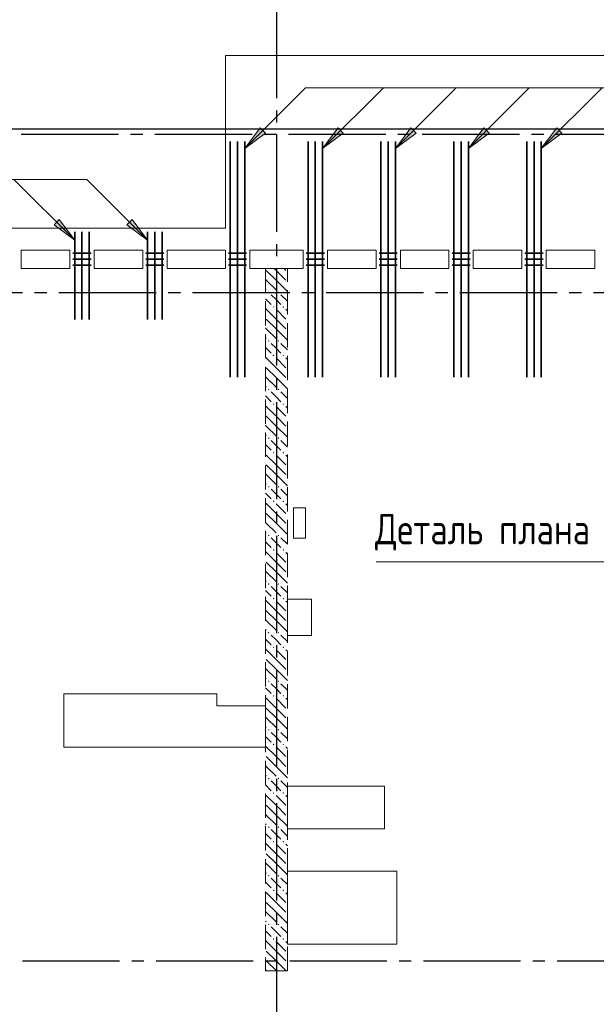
# Model space of a CAD drawing. Header units: millimetres. Extents: x 0 to 61017, y 0 to 42000.
# Tile 6 of 21: x 11688 to 16432, y 28446 to 36546. Entities that reach past the tile are written whole.
import ezdxf

# ---------------------------------------------------------------- set-up
doc = ezdxf.new("R2010")
doc.units = ezdxf.units.MM
doc.linetypes.add('______2', pattern=[270, 200, -70])
doc.linetypes.add('______5', pattern=[1100, 800, -100, 100, -100])
for name, color, linetype, lineweight in [('S1 Стержни арматуры фон', 7, 'Continuous', 25), ('Standard', 7, 'Continuous', 25), ('Оси', 40, '______5', 18), ('Позиционная метка номер позиции', 7, 'Continuous', 13), ('Поперечное армирование AW фон', 7, 'Continuous', 25), ('Примечания', 7, 'Continuous', 25)]:
    doc.layers.add(name, color=color, linetype=linetype, lineweight=lineweight)
doc.layers.add('ЖБ Перекрытие верхний уровень', color=7, linetype='Continuous', lineweight=25, true_color=0xe0e0ff)
doc.layers.add('ЖБ Стена верхний уровень', color=7, linetype='Continuous', lineweight=25, true_color=0x006e00)
doc.styles.add('GOST 2.304-81', font='txt')

msp = doc.modelspace()

# ---------------------------------------------------------------- hatches: boundary and pattern name
at = {"layer": 'ЖБ Стена верхний уровень', "linetype": 'Continuous', "lineweight": 18, "transparency": 33554687}
for points in [[(13730.5, 34303.1), (13737, 34309.6), (13743.5, 34303.1), (13737, 34296.6)], [(13810.5, 34303.1), (13816.9, 34309.6), (13823.4, 34303.1), (13816.9, 34296.6)], [(13770.5, 34183.1), (13777, 34189.6), (13783.5, 34183.1), (13777, 34176.6)], [(13850.5, 34183.1), (13857, 34189.6), (13863.5, 34183.1), (13857, 34176.6)], [(13730.5, 33903.1), (13737, 33909.6), (13743.5, 33903.1), (13737, 33896.6)], [(13810.5, 33903.1), (13816.9, 33909.6), (13823.4, 33903.1), (13816.9, 33896.6)], [(13770.5, 33783.1), (13777, 33789.6), (13783.5, 33783.1), (13777, 33776.6)], [(13850.5, 33783.1), (13857, 33789.6), (13863.5, 33783.1), (13857, 33776.6)], [(13730.5, 33503.1), (13737, 33509.6), (13743.5, 33503.1), (13737, 33496.6)], [(13810.5, 33503.1), (13816.9, 33509.6), (13823.4, 33503.1), (13816.9, 33496.6)], [(13770.5, 33383.1), (13777, 33389.6), (13783.5, 33383.1), (13777, 33376.6)], [(13850.5, 33383.1), (13857, 33389.6), (13863.5, 33383.1), (13857, 33376.6)], [(13730.5, 33103.1), (13737, 33109.6), (13743.5, 33103.1), (13737, 33096.6)], [(13810.5, 33103.1), (13816.9, 33109.6), (13823.4, 33103.1), (13816.9, 33096.6)], [(13770.5, 32983.1), (13777, 32989.6), (13783.5, 32983.1), (13777, 32976.6)], [(13850.5, 32983.1), (13857, 32989.6), (13863.5, 32983.1), (13857, 32976.6)], [(13730.5, 32703.1), (13737, 32709.6), (13743.5, 32703.1), (13737, 32696.6)], [(13810.5, 32703.1), (13816.9, 32709.6), (13823.4, 32703.1), (13816.9, 32696.6)], [(13770.5, 32583.1), (13777, 32589.6), (13783.5, 32583.1), (13777, 32576.6)], [(13850.5, 32583.1), (13857, 32589.6), (13863.5, 32583.1), (13857, 32576.6)], [(13730.5, 32303.1), (13737, 32309.6), (13743.5, 32303.1), (13737, 32296.6)], [(13810.5, 32303.1), (13816.9, 32309.6), (13823.4, 32303.1), (13816.9, 32296.6)], [(13770.5, 32183.1), (13777, 32189.6), (13783.5, 32183.1), (13777, 32176.6)], [(13850.5, 32183.1), (13857, 32189.6), (13863.5, 32183.1), (13857, 32176.6)], [(13730.5, 31903.1), (13737, 31909.6), (13743.5, 31903.1), (13737, 31896.6)], [(13810.5, 31903.1), (13816.9, 31909.6), (13823.4, 31903.1), (13816.9, 31896.6)], [(13770.5, 31783.1), (13777, 31789.6), (13783.5, 31783.1), (13777, 31776.6)], [(13850.5, 31783.1), (13857, 31789.6), (13863.5, 31783.1), (13857, 31776.6)], [(13730.5, 31503.1), (13737, 31509.6), (13743.5, 31503.1), (13737, 31496.6)], [(13810.5, 31503.1), (13816.9, 31509.6), (13823.4, 31503.1), (13816.9, 31496.6)], [(13770.5, 31383.1), (13777, 31389.6), (13783.5, 31383.1), (13777, 31376.6)], [(13850.5, 31383.1), (13857, 31389.6), (13863.5, 31383.1), (13857, 31376.6)], [(13730.5, 31103.1), (13737, 31109.6), (13743.5, 31103.1), (13737, 31096.6)], [(13810.5, 31103.1), (13816.9, 31109.6), (13823.4, 31103.1), (13816.9, 31096.6)], [(13770.5, 30983.1), (13777, 30989.6), (13783.5, 30983.1), (13777, 30976.6)], [(13850.5, 30983.1), (13857, 30989.6), (13863.5, 30983.1), (13857, 30976.6)], [(13730.5, 30703.1), (13737, 30709.6), (13743.5, 30703.1), (13737, 30696.6)], [(13810.5, 30703.1), (13816.9, 30709.6), (13823.4, 30703.1), (13816.9, 30696.6)], [(13770.5, 30583.1), (13777, 30589.6), (13783.5, 30583.1), (13777, 30576.6)], [(13850.5, 30583.1), (13857, 30589.6), (13863.5, 30583.1), (13857, 30576.6)], [(13730.5, 30303.1), (13737, 30309.6), (13743.5, 30303.1), (13737, 30296.6)], [(13810.5, 30303.1), (13816.9, 30309.6), (13823.4, 30303.1), (13816.9, 30296.6)], [(13770.5, 30183.1), (13777, 30189.6), (13783.5, 30183.1), (13777, 30176.6)], [(13850.5, 30183.1), (13857, 30189.6), (13863.5, 30183.1), (13857, 30176.6)], [(13730.5, 29903.1), (13737, 29909.6), (13743.5, 29903.1), (13737, 29896.6)], [(13810.5, 29903.1), (13816.9, 29909.6), (13823.4, 29903.1), (13816.9, 29896.6)], [(13770.5, 29783.1), (13777, 29789.6), (13783.5, 29783.1), (13777, 29776.6)], [(13850.5, 29783.1), (13857, 29789.6), (13863.5, 29783.1), (13857, 29776.6)], [(13730.5, 29503.1), (13737, 29509.6), (13743.5, 29503.1), (13737, 29496.6)], [(13810.5, 29503.1), (13816.9, 29509.6), (13823.4, 29503.1), (13816.9, 29496.6)], [(13770.5, 29383.1), (13777, 29389.6), (13783.5, 29383.1), (13777, 29376.6)], [(13850.5, 29383.1), (13857, 29389.6), (13863.5, 29383.1), (13857, 29376.6)], [(13730.5, 29103.1), (13737, 29109.6), (13743.5, 29103.1), (13737, 29096.6)], [(13810.5, 29103.1), (13816.9, 29109.6), (13823.4, 29103.1), (13816.9, 29096.6)], [(13770.5, 28983.1), (13777, 28989.6), (13783.5, 28983.1), (13777, 28976.6)], [(13850.5, 28983.1), (13857, 28989.6), (13863.5, 28983.1), (13857, 28976.6)]]:
    msp.add_hatch(color=7, dxfattribs=at).paths.add_polyline_path(points, flags=16)
at = {"layer": 'Позиционная метка номер позиции', "linetype": 'Continuous', "lineweight": 13, "transparency": 33554687}
for points in [[(13709.7, 35613.3), (13540, 35486), (13667.3, 35655.7)], [(14349.7, 35613.3), (14180, 35486), (14307.3, 35655.7)], [(14949.7, 35613.3), (14780, 35486), (14907.3, 35655.7)], [(15549.7, 35613.3), (15380, 35486), (15507.3, 35655.7)], [(16149.7, 35613.3), (15980, 35486), (16107.3, 35655.7)], [(12012.7, 34901.6), (12140, 34731.9), (11970.3, 34859.2)], [(12612.7, 34901.6), (12740, 34731.9), (12570.3, 34859.2)], [(12612.7, 34901.6), (12740, 34731.9), (12570.3, 34859.2)], [(12612.7, 34901.6), (12740, 34731.9), (12570.3, 34859.2)]]:
    msp.add_hatch(color=7, dxfattribs=at).paths.add_polyline_path(points, flags=16)

# ---------------------------------------------------------------- linework, layer by layer
at = {"layer": 'S1 Стержни арматуры фон', "color": 7, "linetype": 'Continuous', "lineweight": 35, "transparency": 33554687}
for p, q in [((13420, 35544), (13420, 33606)), ((13420, 35544), (13420, 33606)), ((13480, 35544), (13480, 33606)), ((13480, 35544), (13480, 33606)), ((13540, 35544), (13540, 33606)), ((13540, 35544), (13540, 33606)), ((14060, 35544), (14060, 33606)), ((14060, 35544), (14060, 33606)), ((14120, 35544), (14120, 33606)), ((14120, 35544), (14120, 33606)), ((14180, 35544), (14180, 33606)), ((14180, 35544), (14180, 33606)), ((14660, 35544), (14660, 33606)), ((14660, 35544), (14660, 33606)), ((14720, 35544), (14720, 33606)), ((14720, 35544), (14720, 33606)), ((14780, 35544), (14780, 33606)), ((14780, 35544), (14780, 33606)), ((15260, 35544), (15260, 33606)), ((15260, 35544), (15260, 33606)), ((15320, 35544), (15320, 33606)), ((15320, 35544), (15320, 33606)), ((15380, 35544), (15380, 33606)), ((15380, 35544), (15380, 33606)), ((15860, 35544), (15860, 33606)), ((15860, 35544), (15860, 33606)), ((15920, 35544), (15920, 33606)), ((15920, 35544), (15920, 33606)), ((15980, 35544), (15980, 33606)), ((15980, 35544), (15980, 33606)), ((12140, 34800), (12140, 34080)), ((12200, 34800), (12200, 34080)), ((12260, 34800), (12260, 34080)), ((12740, 34800), (12740, 34080)), ((12800, 34800), (12800, 34080)), ((12860, 34800), (12860, 34080))]:
    msp.add_line(p, q, dxfattribs=at)
at = {"layer": 'Standard', "color": 254, "linetype": 'Continuous', "lineweight": 25, "true_color": 0xc4c4ff, "transparency": 33554687}
msp.add_lwpolyline([(7025, 19800), (49780, 19800), (49780, 35644), (7025, 35644), (7025, 19800)], dxfattribs=at)
at = {"layer": 'ЖБ Перекрытие верхний уровень', "color": 7, "linetype": 'Continuous', "lineweight": 18, "transparency": 33554687}
for p, q in [((22060, 36250), (13380, 36250)), ((13380, 36250), (13380, 34830)), ((13380, 34830), (7100, 34830)), ((11700, 34650), (12100, 34650)), ((11700, 34500), (11700, 34650)), ((12100, 34650), (12100, 34500)), ((12300, 34500), (12300, 34650)), ((12300, 34650), (12700, 34650)), ((12700, 34650), (12700, 34500)), ((12900, 34650), (13380, 34650)), ((12900, 34500), (12900, 34650)), ((13380, 34650), (13380, 34500)), ((13580, 34500), (13580, 34650)), ((13580, 34650), (14020, 34650)), ((14020, 34650), (14020, 34500)), ((14220, 34650), (14620, 34650)), ((14220, 34500), (14220, 34650)), ((14620, 34650), (14620, 34500)), ((14820, 34500), (14820, 34650)), ((14820, 34650), (15220, 34650)), ((15220, 34650), (15220, 34500)), ((15420, 34650), (15820, 34650)), ((15420, 34500), (15420, 34650)), ((15820, 34650), (15820, 34500)), ((16020, 34500), (16020, 34650)), ((16020, 34650), (16420, 34650)), ((16420, 34650), (16420, 34500)), ((12100, 34500), (11700, 34500)), ((12700, 34500), (12300, 34500)), ((13380, 34500), (12900, 34500)), ((13710, 34500), (13580, 34500)), ((14020, 34500), (13710, 34500)), ((14620, 34500), (14220, 34500)), ((15220, 34500), (14820, 34500)), ((15820, 34500), (15420, 34500)), ((16420, 34500), (16020, 34500)), ((14040, 32530), (13940, 32530)), ((13940, 32530), (13940, 32280)), ((14040, 32280), (14040, 32530)), ((13940, 32280), (14040, 32280)), ((14090, 31780), (13890, 31780)), ((13890, 31780), (13890, 31480)), ((14090, 31480), (14090, 31780)), ((13890, 31480), (14090, 31480)), ((13310, 31000), (12050, 31000)), ((12050, 31000), (12050, 30560)), ((13310, 30900), (13310, 31000)), ((13710, 30900), (13310, 30900)), ((13710, 30560), (13710, 30900)), ((12050, 30560), (13310, 30560)), ((13310, 30560), (13710, 30560)), ((14690, 30240), (13890, 30240)), ((13890, 30240), (13890, 29890)), ((14690, 29890), (14690, 30240)), ((13890, 29890), (14690, 29890)), ((14790, 29540), (13890, 29540)), ((13890, 29540), (13890, 28940)), ((14790, 28940), (14790, 29540)), ((13890, 28940), (14790, 28940))]:
    msp.add_line(p, q, dxfattribs=at)
at = {"layer": 'ЖБ Стена верхний уровень', "color": 251, "linetype": '______2', "lineweight": 13, "true_color": 0x656565, "transparency": 33554687}
for p, q in [((13710, 34500), (13710, 28720)), ((13890, 34500), (13710, 34500)), ((13890, 28720), (13890, 34500)), ((13710, 28720), (13890, 28720))]:
    msp.add_line(p, q, dxfattribs=at)
at = {"layer": 'ЖБ Стена верхний уровень', "color": 9, "linetype": 'Continuous', "lineweight": 18, "true_color": 0xc7c7c7, "transparency": 33554687}
for p, q in [((13716.9, 34483.1), (13797, 34403.1)), ((13797, 34483.1), (13780.1, 34500)), ((13797, 34483.1), (13877, 34403.1)), ((13860.1, 34500), (13877, 34483.1)), ((13716.9, 34403.1), (13710, 34410.1)), ((13716.9, 34403.1), (13797, 34323.1)), ((13797, 34403.1), (13890, 34310.1)), ((13710, 34330.1), (13716.9, 34323.1)), ((13797, 34243.1), (13757, 34283.1)), ((13837, 34283.1), (13890, 34230.1)), ((13710, 34250.1), (13757, 34203.1)), ((13837, 34203.1), (13797, 34243.1)), ((13797, 34083.1), (13710, 34170.1)), ((13797, 34163.1), (13877, 34083.1)), ((13877, 34163.1), (13890, 34150.1)), ((13716.9, 34083.1), (13797, 34003.1)), ((13797, 34083.1), (13877, 34003.1)), ((13716.9, 34003.1), (13710, 34010.1)), ((13716.9, 34003.1), (13797, 33923.1)), ((13797, 34003.1), (13890, 33910.1)), ((13710, 33930.1), (13716.9, 33923.1)), ((13797, 33843.1), (13757, 33883.1)), ((13837, 33883.1), (13890, 33830.1)), ((13710, 33850.1), (13757, 33803.1)), ((13837, 33803.1), (13797, 33843.1)), ((13797, 33683.1), (13710, 33770.1)), ((13797, 33763.1), (13877, 33683.1)), ((13877, 33763.1), (13890, 33750.1)), ((13716.9, 33683.1), (13797, 33603.1)), ((13797, 33683.1), (13877, 33603.1)), ((13716.9, 33603.1), (13710, 33610.1)), ((13716.9, 33603.1), (13797, 33523.1)), ((13797, 33603.1), (13890, 33510.1)), ((13710, 33530.1), (13716.9, 33523.1)), ((13797, 33443.1), (13757, 33483.1)), ((13837, 33483.1), (13890, 33430.1)), ((13710, 33450.1), (13757, 33403.1)), ((13837, 33403.1), (13797, 33443.1)), ((13797, 33283.1), (13710, 33370.1)), ((13797, 33363.1), (13877, 33283.1)), ((13877, 33363.1), (13890, 33350.1)), ((13716.9, 33203.1), (13710, 33210.1)), ((13716.9, 33283.1), (13797, 33203.1)), ((13797, 33283.1), (13877, 33203.1)), ((13710, 33130.1), (13716.9, 33123.1)), ((13716.9, 33203.1), (13797, 33123.1)), ((13797, 33203.1), (13890, 33110.1)), ((13710, 33050.1), (13757, 33003.1)), ((13797, 33043.1), (13757, 33083.1)), ((13837, 33083.1), (13890, 33030.1)), ((13797, 32883.1), (13710, 32970.1)), ((13837, 33003.1), (13797, 33043.1)), ((13797, 32963.1), (13877, 32883.1)), ((13877, 32963.1), (13890, 32950.1)), ((13716.9, 32803.1), (13710, 32810.1)), ((13716.9, 32883.1), (13797, 32803.1)), ((13797, 32883.1), (13877, 32803.1)), ((13710, 32730.1), (13716.9, 32723.1)), ((13716.9, 32803.1), (13797, 32723.1)), ((13797, 32803.1), (13890, 32710.1)), ((13710, 32650.1), (13757, 32603.1)), ((13797, 32643.1), (13757, 32683.1)), ((13837, 32603.1), (13797, 32643.1)), ((13837, 32683.1), (13890, 32630.1)), ((13797, 32483.1), (13710, 32570.1)), ((13797, 32563.1), (13877, 32483.1)), ((13877, 32563.1), (13890, 32550.1)), ((13716.9, 32483.1), (13797, 32403.1)), ((13797, 32483.1), (13877, 32403.1)), ((13716.9, 32403.1), (13710, 32410.1)), ((13716.9, 32403.1), (13797, 32323.1)), ((13797, 32403.1), (13890, 32310.1)), ((13710, 32330.1), (13716.9, 32323.1)), ((13710, 32250.1), (13757, 32203.1)), ((13797, 32243.1), (13757, 32283.1)), ((13837, 32203.1), (13797, 32243.1)), ((13837, 32283.1), (13890, 32230.1)), ((13797, 32083.1), (13710, 32170.1)), ((13797, 32163.1), (13877, 32083.1)), ((13877, 32163.1), (13890, 32150.1)), ((13716.9, 32083.1), (13797, 32003.1)), ((13797, 32083.1), (13877, 32003.1)), ((13716.9, 32003.1), (13710, 32010.1)), ((13716.9, 32003.1), (13797, 31923.1)), ((13797, 32003.1), (13890, 31910.1)), ((13710, 31930.1), (13716.9, 31923.1)), ((13710, 31850.1), (13757, 31803.1)), ((13797, 31843.1), (13757, 31883.1)), ((13837, 31803.1), (13797, 31843.1)), ((13837, 31883.1), (13890, 31830.1)), ((13797, 31683.1), (13710, 31770.1)), ((13797, 31763.1), (13877, 31683.1)), ((13877, 31763.1), (13890, 31750.1)), ((13716.9, 31683.1), (13797, 31603.1)), ((13797, 31683.1), (13877, 31603.1)), ((13716.9, 31603.1), (13710, 31610.1)), ((13716.9, 31603.1), (13797, 31523.1)), ((13797, 31603.1), (13890, 31510.1)), ((13710, 31530.1), (13716.9, 31523.1)), ((13710, 31450.1), (13757, 31403.1)), ((13797, 31443.1), (13757, 31483.1)), ((13837, 31403.1), (13797, 31443.1)), ((13837, 31483.1), (13890, 31430.1)), ((13797, 31283.1), (13710, 31370.1)), ((13797, 31363.1), (13877, 31283.1)), ((13877, 31363.1), (13890, 31350.1)), ((13716.9, 31283.1), (13797, 31203.1)), ((13797, 31283.1), (13877, 31203.1)), ((13716.9, 31203.1), (13710, 31210.1)), ((13716.9, 31203.1), (13797, 31123.1)), ((13797, 31203.1), (13890, 31110.1)), ((13710, 31130.1), (13716.9, 31123.1)), ((13710, 31050.1), (13757, 31003.1)), ((13797, 31043.1), (13757, 31083.1)), ((13837, 31003.1), (13797, 31043.1)), ((13837, 31083.1), (13890, 31030.1)), ((13797, 30883.1), (13710, 30970.1)), ((13797, 30963.1), (13877, 30883.1)), ((13877, 30963.1), (13890, 30950.1)), ((13716.9, 30883.1), (13797, 30803.1)), ((13797, 30883.1), (13877, 30803.1)), ((13716.9, 30803.1), (13710, 30810.1)), ((13716.9, 30803.1), (13797, 30723.1)), ((13797, 30803.1), (13890, 30710.1)), ((13710, 30730.1), (13716.9, 30723.1)), ((13710, 30650.1), (13757, 30603.1)), ((13797, 30643.1), (13757, 30683.1)), ((13837, 30603.1), (13797, 30643.1)), ((13837, 30683.1), (13890, 30630.1)), ((13797, 30483.1), (13710, 30570.1)), ((13797, 30563.1), (13877, 30483.1)), ((13877, 30563.1), (13890, 30550.1)), ((13716.9, 30483.1), (13797, 30403.1)), ((13797, 30483.1), (13877, 30403.1)), ((13716.9, 30403.1), (13710, 30410.1)), ((13716.9, 30403.1), (13797, 30323.1)), ((13797, 30403.1), (13890, 30310.1)), ((13710, 30330.1), (13716.9, 30323.1)), ((13710, 30250.1), (13757, 30203.1)), ((13797, 30243.1), (13757, 30283.1)), ((13837, 30203.1), (13797, 30243.1)), ((13837, 30283.1), (13890, 30230.1)), ((13797, 30083.1), (13710, 30170.1)), ((13797, 30163.1), (13877, 30083.1)), ((13877, 30163.1), (13890, 30150.1)), ((13716.9, 30083.1), (13797, 30003.1)), ((13797, 30083.1), (13877, 30003.1)), ((13716.9, 30003.1), (13710, 30010.1)), ((13716.9, 30003.1), (13797, 29923.1)), ((13797, 30003.1), (13890, 29910.1)), ((13710, 29930.1), (13716.9, 29923.1)), ((13710, 29850.1), (13757, 29803.1)), ((13797, 29843.1), (13757, 29883.1)), ((13837, 29803.1), (13797, 29843.1)), ((13837, 29883.1), (13890, 29830.1)), ((13797, 29683.1), (13710, 29770.1)), ((13797, 29763.1), (13877, 29683.1)), ((13877, 29763.1), (13890, 29750.1)), ((13716.9, 29683.1), (13797, 29603.1)), ((13797, 29683.1), (13877, 29603.1)), ((13716.9, 29603.1), (13710, 29610.1)), ((13716.9, 29603.1), (13797, 29523.1)), ((13797, 29603.1), (13890, 29510.1)), ((13710, 29530.1), (13716.9, 29523.1)), ((13710, 29450.1), (13757, 29403.1)), ((13797, 29443.1), (13757, 29483.1)), ((13837, 29403.1), (13797, 29443.1)), ((13837, 29483.1), (13890, 29430.1)), ((13797, 29283.1), (13710, 29370.1)), ((13797, 29363.1), (13877, 29283.1)), ((13877, 29363.1), (13890, 29350.1)), ((13716.9, 29283.1), (13797, 29203.1)), ((13797, 29283.1), (13877, 29203.1)), ((13716.9, 29203.1), (13710, 29210.1)), ((13716.9, 29203.1), (13797, 29123.1)), ((13797, 29203.1), (13890, 29110.1)), ((13710, 29130.1), (13716.9, 29123.1)), ((13797, 29043.1), (13757, 29083.1)), ((13837, 29083.1), (13890, 29030.1)), ((13710, 29050.1), (13757, 29003.1)), ((13837, 29003.1), (13797, 29043.1)), ((13797, 28883.1), (13710, 28970.1)), ((13797, 28963.1), (13877, 28883.1)), ((13877, 28963.1), (13890, 28950.1)), ((13716.9, 28883.1), (13797, 28803.1)), ((13797, 28883.1), (13877, 28803.1)), ((13716.9, 28803.1), (13710, 28810.1)), ((13716.9, 28803.1), (13797, 28723.1)), ((13797, 28803.1), (13880.1, 28720)), ((13710, 28730.1), (13716.9, 28723.1))]:
    msp.add_line(p, q, dxfattribs=at)
at = {"layer": 'Оси', "color": 8, "linetype": '______5', "lineweight": -3, "transparency": 33554687}
for p, q in [((13800, 40000), (13800, 16970)), ((43300, 35600), (4600, 35600)), ((50210, 34300), (4600, 34300)), ((50210, 34300), (4600, 34300)), ((49910, 28800), (4600, 28800))]:
    msp.add_line(p, q, dxfattribs=at)
at = {"layer": 'Позиционная метка номер позиции', "color": 7, "linetype": 'Continuous', "lineweight": 13, "transparency": 33554687}
for p, q in [((14780, 35486), (15280, 35986)), ((15380, 35486), (15880, 35986)), ((15980, 35486), (16480, 35986)), ((13540, 35486), (13667.3, 35655.7)), ((13667.3, 35655.7), (13709.7, 35613.3)), ((13688.5, 35634.5), (13699.1, 35645.1)), ((14180, 35486), (14307.3, 35655.7)), ((14307.3, 35655.7), (14349.7, 35613.3)), ((14328.5, 35634.5), (14339.1, 35645.1)), ((14780, 35486), (14907.3, 35655.7)), ((14907.3, 35655.7), (14949.7, 35613.3)), ((14928.5, 35634.5), (14939.1, 35645.1)), ((15380, 35486), (15507.3, 35655.7)), ((15507.3, 35655.7), (15549.7, 35613.3)), ((15528.5, 35634.5), (15539.1, 35645.1)), ((15980, 35486), (16107.3, 35655.7)), ((16107.3, 35655.7), (16149.7, 35613.3)), ((16128.5, 35634.5), (16139.1, 35645.1)), ((13709.7, 35613.3), (13540, 35486)), ((14349.7, 35613.3), (14180, 35486)), ((14949.7, 35613.3), (14780, 35486)), ((15549.7, 35613.3), (15380, 35486)), ((16149.7, 35613.3), (15980, 35486)), ((13540, 35486), (13540, 35486)), ((13540, 35486), (13540, 35486)), ((13540, 35486), (13540, 35486)), ((14180, 35486), (14180, 35486)), ((14180, 35486), (14180, 35486)), ((14180, 35486), (14180, 35486)), ((14780, 35486), (14780, 35486)), ((14780, 35486), (14780, 35486)), ((14780, 35486), (14780, 35486)), ((15380, 35486), (15380, 35486)), ((15380, 35486), (15380, 35486)), ((15380, 35486), (15380, 35486)), ((15980, 35486), (15980, 35486)), ((15980, 35486), (15980, 35486)), ((15980, 35486), (15980, 35486)), ((12140, 34731.9), (11640, 35231.9)), ((12740, 34731.9), (12240, 35231.9)), ((12740, 34731.9), (12240, 35231.9)), ((11970.3, 34859.2), (12012.7, 34901.6)), ((12140, 34731.9), (11970.3, 34859.2)), ((11991.5, 34880.4), (11980.9, 34891)), ((12012.7, 34901.6), (12140, 34731.9)), ((12570.3, 34859.2), (12612.7, 34901.6)), ((12570.3, 34859.2), (12612.7, 34901.6)), ((12570.3, 34859.2), (12612.7, 34901.6)), ((12740, 34731.9), (12570.3, 34859.2)), ((12740, 34731.9), (12570.3, 34859.2)), ((12740, 34731.9), (12570.3, 34859.2)), ((12591.5, 34880.4), (12580.9, 34891)), ((12591.5, 34880.4), (12580.9, 34891)), ((12591.5, 34880.4), (12580.9, 34891)), ((12612.7, 34901.6), (12740, 34731.9)), ((12612.7, 34901.6), (12740, 34731.9)), ((12612.7, 34901.6), (12740, 34731.9)), ((12140, 34731.9), (12140, 34731.9)), ((12140, 34731.9), (12140, 34731.9)), ((12140, 34731.9), (12140, 34731.9)), ((12740, 34731.9), (12740, 34731.9)), ((12740, 34731.9), (12740, 34731.9)), ((12740, 34731.9), (12740, 34731.9)), ((12740, 34731.9), (12740, 34731.9)), ((12740, 34731.9), (12740, 34731.9)), ((12740, 34731.9), (12740, 34731.9)), ((12740, 34731.9), (12740, 34731.9)), ((12740, 34731.9), (12740, 34731.9)), ((12740, 34731.9), (12740, 34731.9))]:
    msp.add_line(p, q, dxfattribs=at)
for points in [[(13540, 35486), (14040, 35986), (22700, 35986)], [(14180, 35486), (14680, 35986), (23340, 35986)], [(12740, 34731.9), (12240, 35231.9), (6840, 35231.9), (6840, 35731.9), (7640, 35731.9)]]:
    msp.add_lwpolyline(points, dxfattribs=at)
at = {"layer": 'Поперечное армирование AW фон', "color": 7, "linetype": 'Continuous', "lineweight": 35, "transparency": 33554687}
for p, q in [((12275, 34625), (12125, 34625)), ((12875, 34625), (12725, 34625)), ((13405, 34625), (13555, 34625)), ((14045, 34625), (14195, 34625)), ((14645, 34625), (14795, 34625)), ((15245, 34625), (15395, 34625)), ((15845, 34625), (15995, 34625)), ((12275, 34575), (12125, 34575)), ((12275, 34525), (12125, 34525)), ((12875, 34575), (12725, 34575)), ((12875, 34525), (12725, 34525)), ((13405, 34575), (13555, 34575)), ((13405, 34525), (13555, 34525)), ((14045, 34575), (14195, 34575)), ((14045, 34525), (14195, 34525)), ((14645, 34575), (14795, 34575)), ((14645, 34525), (14795, 34525)), ((15245, 34575), (15395, 34575)), ((15245, 34525), (15395, 34525)), ((15845, 34575), (15995, 34575)), ((15845, 34525), (15995, 34525))]:
    msp.add_line(p, q, dxfattribs=at)
at = {"layer": 'Примечания', "color": 7, "linetype": 'Continuous', "lineweight": 13, "transparency": 33554687}
msp.add_lwpolyline([(16835, 33150), (16835, 32086.7), (14621, 32086.7)], dxfattribs=at)

# ---------------------------------------------------------------- texts
at = {"layer": 'Примечания', "color": 7, "linetype": 'Continuous', "lineweight": 25, "transparency": 33554687, "insert": (14612.7, 32178.4), "char_height": 250, "width": 2150.153, "attachment_point": 7, "style": 'GOST 2.304-81'}
msp.add_mtext('Деталь\\~плана\\~6', dxfattribs=at)

doc.saveas('drawing.dxf')
